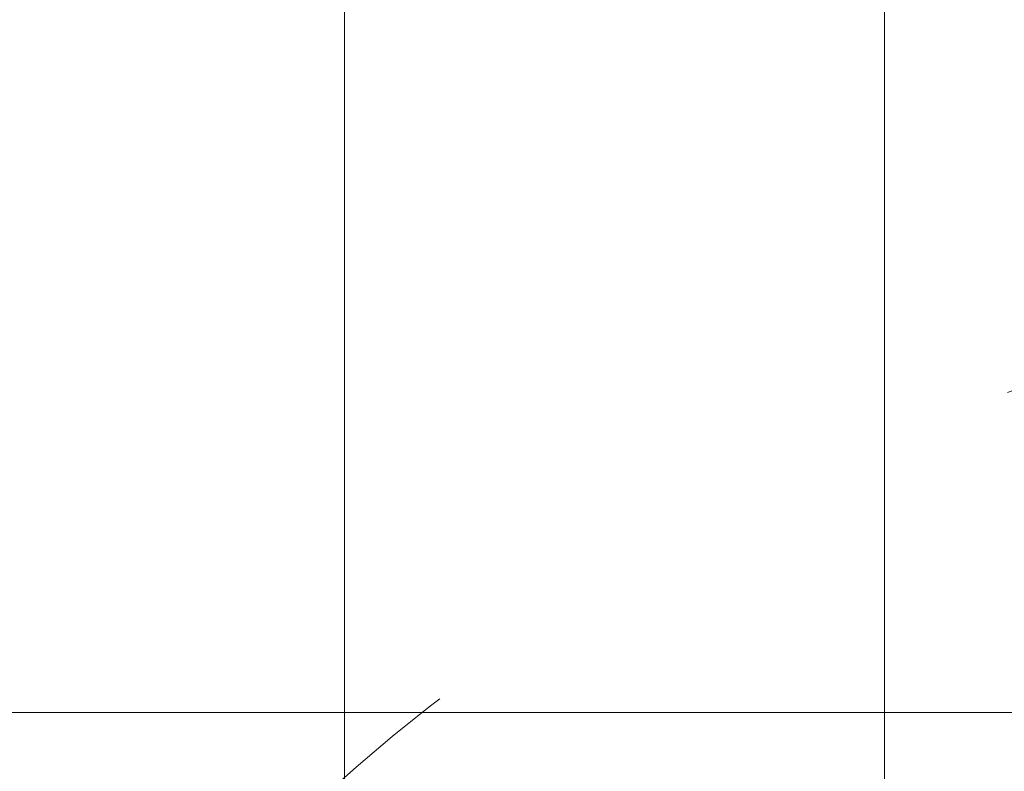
# Model space of a CAD drawing. Header units: centimetres. Extents: x -1316 to 21770, y -8842 to 3590.
# Tile 53 of 125: x -640 to -595, y 1502 to 1536. Entities that reach past the tile are written whole.
import ezdxf

# ---------------------------------------------------------------- set-up
doc = ezdxf.new("R2010")
doc.units = ezdxf.units.CM
doc.linetypes.add('Dash', pattern=[60, 30, -30])
doc.linetypes.add('Ukryte', pattern=[71.438, 47.625, -23.813])
for name, color, linetype, lineweight in [('A-DETL-HDLN', 90, 'Ukryte', 9), ('A-DETL-THIN', 151, 'Continuous', 9), ('A-DOOR', 31, 'Continuous', 13), ('A-DOOR-HDLN', 31, 'Dash', 9)]:
    doc.layers.add(name, color=color, linetype=linetype, lineweight=lineweight)

# ---------------------------------------------------------------- blocks, each defined once
blk = doc.blocks.new('Schueco_FWS_ADS-70-HD_inw_Family-01 - FWS SI insert unit-2308021-5_piętro III __10_50 m_ - stan projektowany')
at = {"layer": 'A-DOOR-HDLN'}
blk.add_arc((-46.25, 7.1), 91.094, 0, 90, dxfattribs=at)

msp = doc.modelspace()

# ---------------------------------------------------------------- linework, layer by layer
at = {"layer": 'A-DETL-HDLN'}
for p, q in [((-625.123, 420.826), (-625.123, 2793.326)), ((-600.123, 420.826), (-600.123, 2793.326))]:
    msp.add_line(p, q, dxfattribs=at)
at = {"layer": 'A-DETL-THIN'}
msp.add_line((-1199.353, 1504.231), (-393.635, 1504.231), dxfattribs=at)

# ---------------------------------------------------------------- block references
at = {"layer": 'A-DOOR', "rotation": 90.0000000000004}
msp.add_blockref('Schueco_FWS_ADS-70-HD_inw_Family-01 - FWS SI insert unit-2308021-5_piętro III __10_50 m_ - stan projektowany', (-557.873, 1479.076), dxfattribs=at)

doc.saveas('drawing.dxf')
